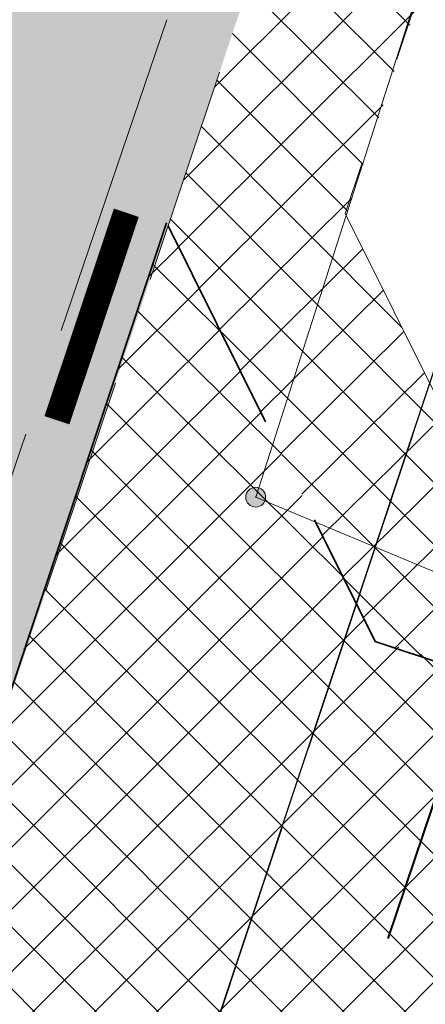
# Model space of a CAD drawing. Header units: metres. Extents: x 6599594 to 6600699, y 5687867 to 5691114.
# Tile 207 of 256: x 6599969.59 to 6599971.45, y 5688905.03 to 5688909.53. Entities that reach past the tile are written whole.
import ezdxf

# ---------------------------------------------------------------- set-up
doc = ezdxf.new("R2010")
doc.units = ezdxf.units.M
doc.header["$MEASUREMENT"] = 0
for name, pattern in [('1', [0]), ('3_EGBZ', [1.5, 1, -0.5]), ('BUG', [1.5, 1, -0.5]), ('GUK', [2, 1.5, -0.5]), ('GUZ', [1, 0.5, -0.5]), ('L_0_06', [2, 1.5, -0.5])]:
    doc.linetypes.add(name, pattern=pattern)
doc.layers.get('0').update_dxf_attribs({"color": 253, "linetype": 'CONTINUOUS', "lineweight": 13})
doc.layers.add('__gaPoziome', color=7, linetype='CONTINUOUS')
doc.layers.add('zzz.gaHSDomyslna', color=7, linetype='CONTINUOUS')
for name, color, linetype, lineweight in [('_kolor chodnik', 50, '1', 5), ('_kolor jezdnia', 4, '1', 0), ('_kolor pobocze', 211, '1', 5), ('_kolor zjazdy kostka', 7, '1', 5), ('_kolor zjazdy tłuczeń', 30, '1', 5), ('_kolor ścieżka @ 1', 10, '1', 0), ('_krawedz jezdni i pobocza', 7, 'BUG', 15), ('_kraweznik niski', 150, 'CONTINUOUS', 35), ('_obrzeze', 10, 'BUG', 35), ('_przepusty', 172, '3_EGBZ', 40), ('Dzialki', 130, '1', 30), ('Kontury', 252, 'GUK', 9), ('OT_Komunikacja', 7, 'CONTINUOUS', 0), ('pkt_sztuczny_i_naturalny', 7, 'CONTINUOUS', 5), ('Uzytki', 252, 'GUZ', 9)]:
    doc.layers.add(name, color=color, linetype=linetype, lineweight=lineweight)
pattern_1 = [(45, (0, 0), (-0.1414213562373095, 0.1414213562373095), []), (135, (0, 0), (-0.1414213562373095, -0.1414213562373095), [])]

# ---------------------------------------------------------------- blocks, each defined once
blk = doc.blocks.new('169')
at = {"linetype": 'Continuous', "lineweight": 13}
blk.add_hatch(color=0, dxfattribs=at).paths.add_polyline_path([(0, -0.090553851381, 1), (0, 0.090553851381, 1)])
at = {"color": 0, "linetype": 'Continuous', "lineweight": 13}
blk.add_circle((0, 0), 0.090553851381, dxfattribs=at)
blk = doc.blocks.new('*U1194')
at = {"layer": 'zzz.gaHSDomyslna', "color": 182, "const_width": 0.12}
blk.add_lwpolyline([(-51.42426801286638, -153.6214329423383), (-51.74170176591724, -154.5697133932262)], dxfattribs=at)

msp = doc.modelspace()

# ---------------------------------------------------------------- hatches: boundary and pattern name
at = {"layer": '_kolor chodnik'}
h = msp.add_hatch(dxfattribs=at)
h.set_pattern_fill('ANSI37', color=256, scale=1.6)
h.set_pattern_definition(pattern_1)
h.paths.add_polyline_path([(6599849.938171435, 5688542.085872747), (6599852.232147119, 5688548.938742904), (6599853.573135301, 5688548.489851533), (6599853.827082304, 5688549.248475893), (6599851.793849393, 5688549.929093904), (6599849.895278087, 5688548.982823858), (6599847.823506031, 5688542.793750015)])
edge = h.paths.add_edge_path()
edge.add_line((6600018.106075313, 5689087.454911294), (6600022.42781917, 5689091.229234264))
edge.add_line((6600022.42781917, 5689091.229234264), (6600020.233254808, 5689093.742094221))
edge.add_line((6600020.233254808, 5689093.742094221), (6600017.159471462, 5689091.057656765))
edge.add_arc((6600023.275194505, 5689085.385140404), 8.34143334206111, 137.1531558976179, 148.8016577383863)
edge.add_line((6600016.140105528, 5689089.706021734), (6600018.106075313, 5689087.454911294))
h.paths.add_polyline_path([(6600038.501784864, 5689187.59229436), (6600037.906968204, 5689187.700586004), (6600037.638296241, 5689186.224843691), (6600038.240083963, 5689186.115282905)])
h.paths.add_polyline_path([(6600069.098302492, 5689360.276020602), (6600068.321239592, 5689360.413462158), (6600068.064048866, 5689358.936495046), (6600068.836639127, 5689358.799546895)])
h.paths.add_polyline_path([(6600082.393785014, 5689362.950258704), (6600082.941124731, 5689366.103121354), (6600081.481377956, 5689366.361351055), (6600080.923159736, 5689363.210828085)])
h.paths.add_polyline_path([(6600074.022236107, 5689388.065861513), (6600072.983907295, 5689388.249860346), (6600072.723374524, 5689386.772538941), (6600073.760538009, 5689386.588865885)])
h.paths.add_polyline_path([(6600105.602402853, 5689486.45426531), (6600106.738797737, 5689489.760539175), (6600105.28818975, 5689490.281952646), (6600104.132785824, 5689486.965912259)])
h.paths.add_polyline_path([(6600132.519778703, 5689678.737346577), (6600131.636986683, 5689678.922259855), (6600131.330470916, 5689677.453953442), (6600132.212256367, 5689677.269208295)])
h.paths.add_polyline_path([(6600156.649397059, 5689798.7449027), (6600156.48800471, 5689797.95886096), (6600157.450195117, 5689797.757316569), (6600157.615023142, 5689798.542205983)])
h.paths.add_polyline_path([(6600189.055358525, 5689948.643107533), (6600187.902868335, 5689948.884512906), (6600187.600024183, 5689947.417400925), (6600188.748131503, 5689947.176379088)])
edge = h.paths.add_edge_path()
edge.add_line((6600204.459383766, 5690032.969035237), (6600204.153258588, 5690031.227801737))
edge.add_arc((6600202.328347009, 5690027.299936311), 4.331100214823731, 41.853001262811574, 65.08011546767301, ccw=False)
edge.add_arc((6600032.903931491, 5690051.979071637), 174.020003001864, 352.8070218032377, 353.495463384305)
edge.add_arc((6600202.372679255, 5690027.343587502), 5.999999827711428, 55.12102442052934, 69.64815978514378)
edge = h.paths.add_edge_path()
edge.add_line((6600205.046027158, 5690040.265402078), (6600204.972740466, 5690038.483452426))
edge.add_arc((6600203.986269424, 5690044.401803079), 5.999999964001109, 279.4630688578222, 294.9140560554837)
edge.add_line((6600206.513819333, 5690038.960158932), (6600206.607027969, 5690041.030672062))
edge.add_arc((6600203.986269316, 5690044.401803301), 4.270000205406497, 284.3702444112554, 307.86193139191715, ccw=False)
edge = h.paths.add_edge_path()
edge.add_arc((6600203.547470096, 5690044.558759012), 6.446878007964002, 324.43500910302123, 356.20133685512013, ccw=False)
edge.add_arc((6600203.986269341, 5690044.401803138), 6.000000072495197, 323.2169970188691, 357.4193489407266)
h.paths.add_polyline_path([(6600208.910055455, 5690121.713696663), (6600208.146285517, 5690121.748120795), (6600207.125602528, 5690121.794124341), (6600209.971605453, 5690121.665851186)])
edge = h.paths.add_edge_path()
edge.add_line((6600238.769818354, 5690481.648294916), (6600240.338176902, 5690490.87374652))
edge.add_line((6600240.338176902, 5690490.87374652), (6600241.251295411, 5690510.829461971))
edge.add_line((6600241.251295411, 5690510.829461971), (6600239.524022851, 5690510.928942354))
edge.add_line((6600239.524022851, 5690510.928942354), (6600238.633343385, 5690491.167757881))
edge.add_line((6600238.633343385, 5690491.167757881), (6600234.579716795, 5690467.661262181))
edge.add_line((6600234.579716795, 5690467.661262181), (6600234.449796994, 5690464.966873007))
edge.add_arc((6600242.443669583, 5690464.607462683), 8.001948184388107, 177.4256737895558, 268.2543056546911)
edge.add_line((6600242.199903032, 5690456.609228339), (6600242.216657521, 5690457.359274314))
edge.add_line((6600242.216657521, 5690457.359274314), (6600242.305257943, 5690458.836738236))
edge.add_arc((6600242.444504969, 5690464.607952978), 5.772894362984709, 177.0298084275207, 268.6178439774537, ccw=False)
edge.add_line((6600236.679365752, 5690464.907083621), (6600236.951876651, 5690470.95443634))
edge.add_line((6600236.951876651, 5690470.95443634), (6600238.15078669, 5690478.210832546))
edge.add_line((6600238.15078669, 5690478.210832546), (6600238.769818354, 5690481.648294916))
h.paths.add_polyline_path([(6600238.769818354, 5690481.648294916), (6600238.15078669, 5690478.210832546), (6600239.670056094, 5690477.930590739), (6600240.266710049, 5690481.376366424)])
edge = h.paths.add_edge_path()
edge.add_line((6600223.366500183, 5690460.339976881), (6600223.278629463, 5690457.997544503))
edge.add_arc((6600220.967166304, 5690465.656339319), 7.999999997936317, 286.7940807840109, 300.2738222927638)
edge.add_line((6600225.000231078, 5690458.747331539), (6600225.240084, 5690461.623695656))
edge.add_arc((6600221.105749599, 5690465.648640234), 5.76999998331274, 293.06724424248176, 315.7681070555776, ccw=False)
edge = h.paths.add_edge_path()
edge.add_arc((6600220.025145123, 5690444.676291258), 5.770000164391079, 37.996647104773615, 59.94382588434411, ccw=False)
edge.add_line((6600224.572175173, 5690448.22839199), (6600224.817793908, 5690451.081798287))
edge.add_arc((6600220.025145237, 5690444.676291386), 7.999999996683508, 53.19588653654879, 68.15166733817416)
edge.add_line((6600223.00235276, 5690452.101669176), (6600222.91504296, 5690449.670427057))
edge = h.paths.add_edge_path()
edge.add_arc((6600221.105749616, 5690465.648640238), 7.999999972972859, 328.0222308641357, 357.0132597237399)
edge.add_line((6600229.094882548, 5690465.23180147), (6600229.218816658, 5690467.593604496))
edge.add_line((6600229.218816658, 5690467.593604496), (6600228.218919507, 5690467.645774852))
edge.add_line((6600228.218919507, 5690467.645774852), (6600227.891778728, 5690461.411918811))
h.paths.add_polyline_path([(6600200.980142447, 5690012.236744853), (6600202.317278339, 5690011.956662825), (6600202.522293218, 5690012.935421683), (6600201.182321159, 5690013.216097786)])
h.paths.add_polyline_path([(6600196.457878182, 5689983.98337835), (6600195.202332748, 5689984.246370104), (6600194.899091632, 5689982.777335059), (6600196.150355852, 5689982.515240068)])
edge = h.paths.add_edge_path()
edge.add_line((6600112.305909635, 5689517.991018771), (6600112.691041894, 5689519.807934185))
edge.add_line((6600112.691041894, 5689519.807934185), (6600113.245521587, 5689522.423769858))
edge.add_line((6600113.245521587, 5689522.423769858), (6600111.553124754, 5689522.782507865))
edge.add_line((6600111.553124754, 5689522.782507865), (6600107.405864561, 5689503.21722655))
edge.add_line((6600107.405864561, 5689503.21722655), (6600099.494506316, 5689480.361667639))
edge.add_line((6600099.494506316, 5689480.361667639), (6600099.182814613, 5689478.891218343))
edge.add_arc((6600107.008997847, 5689477.232359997), 8.000059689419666, 168.0325629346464, 257.7529108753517)
edge.add_line((6600105.311960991, 5689469.414366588), (6600105.784990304, 5689471.593619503))
edge.add_arc((6600107.008927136, 5689477.232314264), 5.769999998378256, 168.0321375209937, 257.7533362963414, ccw=False)
edge.add_line((6600101.364343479, 5689478.42879883), (6600101.647245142, 5689479.76342708))
edge.add_line((6600101.647245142, 5689479.76342708), (6600104.132785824, 5689486.965912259))
edge.add_line((6600104.132785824, 5689486.965912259), (6600105.28818975, 5689490.281952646))
edge.add_line((6600105.28818975, 5689490.281952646), (6600108.240043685, 5689498.809726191))
edge.add_line((6600108.240043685, 5689498.809726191), (6600112.305909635, 5689517.991018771))
h.paths.add_polyline_path([(6600136.009573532, 5689645.499114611), (6600138.333647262, 5689645.012304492), (6600138.661671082, 5689646.578318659), (6600134.869459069, 5689647.372651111)])
at = {"layer": '_kolor jezdnia'}
h = msp.add_hatch(dxfattribs=at)
h.set_pattern_fill('ANSI37', color=4, scale=3.5)
h.set_pattern_definition([(45, (0, 0), (-0.3093592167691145, 0.3093592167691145), []), (135, (0, 0), (-0.3093592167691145, -0.3093592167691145), [])])
edge = h.paths.add_edge_path()
edge.add_line((6599833.066047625, 5688539.933393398), (6599850.649511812, 5688527.983462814))
edge.add_arc((6599857.337592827, 5688536.653968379), 10.95025544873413, 169.5012687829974, 232.3548431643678, ccw=False)
edge.add_arc((6599858.085851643, 5688536.618142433), 11.69295282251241, 162.2507788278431, 169.9967502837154, ccw=False)
edge.add_line((6599846.949484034, 5688540.182754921), (6599847.823506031, 5688542.793750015))
edge.add_line((6599847.823506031, 5688542.793750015), (6599849.895278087, 5688548.982823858))
edge.add_line((6599849.895278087, 5688548.982823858), (6599852.434748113, 5688556.56906746))
edge.add_line((6599852.434748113, 5688556.56906746), (6599928.48625871, 5688783.760284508))
edge.add_line((6599928.48625871, 5688783.760284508), (6599931.025728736, 5688791.34652811))
edge.add_line((6599931.025728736, 5688791.34652811), (6599996.657773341, 5688987.411326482))
edge.add_line((6599996.657773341, 5688987.411326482), (6599999.197243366, 5688994.997570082))
edge.add_line((6599999.197243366, 5688994.997570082), (6600021.930100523, 5689062.908193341))
edge.add_line((6600021.930100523, 5689062.908193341), (6600017.620224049, 5689067.371531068))
edge.add_line((6600017.620224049, 5689067.371531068), (6600016.714558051, 5689064.654078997))
edge.add_line((6600016.714558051, 5689064.654078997), (6600012.423620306, 5689051.835617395))
edge.add_line((6600012.423620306, 5689051.835617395), (6600009.884150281, 5689044.249373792))
edge.add_line((6600009.884150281, 5689044.249373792), (6599977.53516164, 5688947.612159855))
edge.add_line((6599977.53516164, 5688947.612159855), (6599974.995691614, 5688940.025916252))
edge.add_line((6599974.995691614, 5688940.025916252), (6599942.096912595, 5688841.746295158))
edge.add_line((6599942.096912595, 5688841.746295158), (6599939.557442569, 5688834.160051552))
edge.add_line((6599939.557442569, 5688834.160051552), (6599882.679288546, 5688664.246042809))
edge.add_line((6599882.679288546, 5688664.246042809), (6599880.139818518, 5688656.659799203))
edge.add_line((6599880.139818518, 5688656.659799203), (6599852.46454386, 5688573.984527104))
edge.add_line((6599852.46454386, 5688573.984527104), (6599842.470137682, 5688544.127903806))
edge.add_arc((6599835.706422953, 5688546.652910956), 7.219660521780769, 248.5480913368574, 339.52856074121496, ccw=False)
h.paths.add_polyline_path([(6600044.653202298, 5689172.271628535), (6600046.276244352, 5689181.431901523), (6600047.759199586, 5689189.801539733), (6600051.0603021, 5689208.432603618), (6600052.368792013, 5689215.817578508), (6600054.808584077, 5689229.587499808), (6600056.11707399, 5689236.972474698), (6600057.346666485, 5689243.912161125), (6600058.655146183, 5689251.297078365), (6600058.831439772, 5689252.292060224), (6600060.098987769, 5689259.445963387), (6600060.139929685, 5689259.677035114), (6600061.407468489, 5689266.830886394), (6600072.329030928, 5689328.470998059), (6600073.637511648, 5689335.855921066), (6600077.337304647, 5689356.73715072), (6600078.820259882, 5689365.106788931), (6600081.142794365, 5689378.214921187), (6600082.538516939, 5689386.092227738), (6600095.187867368, 5689457.483787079), (6600091.082877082, 5689465.8405575), (6600089.043088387, 5689454.328211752), (6600087.870641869, 5689447.711051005), (6600087.560133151, 5689445.958573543), (6600086.562151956, 5689440.326076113), (6600082.433200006, 5689417.022719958), (6600080.95024477, 5689408.65308175), (6600077.202698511, 5689387.502337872), (6600075.719743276, 5689379.132699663), (6600073.469199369, 5689366.430874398), (6600071.986244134, 5689358.061236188), (6600069.98686466, 5689346.776955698), (6600068.591142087, 5689338.899649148), (6600065.559290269, 5689321.78820693), (6600064.163567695, 5689313.910900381), (6600059.719426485, 5689288.828650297), (6600058.323703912, 5689280.951343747), (6600057.563846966, 5689276.662793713), (6600056.168124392, 5689268.785487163), (6600054.804920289, 5689261.091711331), (6600053.409197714, 5689253.21440478), (6600053.264817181, 5689252.399536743), (6600051.869094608, 5689244.522230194), (6600051.183555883, 5689240.653124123), (6600049.787833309, 5689232.775817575), (6600046.593849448, 5689214.749319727), (6600045.198126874, 5689206.872013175), (6600044.41754409, 5689202.466488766), (6600042.934588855, 5689194.096850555), (6600036.429952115, 5689157.38538759), (6600034.946996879, 5689149.01574938), (6600030.579776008, 5689124.367629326), (6600027.529365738, 5689107.151445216), (6600024.895072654, 5689094.014582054), (6600030.583685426, 5689094.264316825), (6600032.945013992, 5689106.191885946), (6600043.170247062, 5689163.901990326)])
edge = h.paths.add_edge_path()
edge.add_line((6600111.106812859, 5689535.144351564), (6600111.256844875, 5689535.85214863))
edge.add_line((6600111.256844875, 5689535.85214863), (6600112.915748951, 5689543.678261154))
edge.add_line((6600112.915748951, 5689543.678261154), (6600117.304772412, 5689564.384094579))
edge.add_line((6600117.304772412, 5689564.384094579), (6600119.067357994, 5689572.699339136))
edge.add_line((6600119.067357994, 5689572.699339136), (6600120.087667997, 5689577.512794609))
edge.add_line((6600120.087667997, 5689577.512794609), (6600121.642890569, 5689584.849775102))
edge.add_line((6600121.642890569, 5689584.849775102), (6600128.436769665, 5689616.900852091))
edge.add_line((6600128.436769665, 5689616.900852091), (6600129.991992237, 5689624.237832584))
edge.add_line((6600129.991992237, 5689624.237832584), (6600132.660554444, 5689636.827148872))
edge.add_line((6600132.660554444, 5689636.827148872), (6600133.208838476, 5689639.444704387))
edge.add_line((6600133.208838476, 5689639.444704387), (6600134.848957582, 5689647.274775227))
edge.add_line((6600134.848957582, 5689647.274775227), (6600138.97649476, 5689666.979995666))
edge.add_line((6600138.97649476, 5689666.979995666), (6600140.51410642, 5689674.320687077))
edge.add_line((6600140.51410642, 5689674.320687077), (6600145.209128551, 5689696.735129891))
edge.add_line((6600145.209128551, 5689696.735129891), (6600146.746740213, 5689704.075821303))
edge.add_line((6600146.746740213, 5689704.075821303), (6600151.462308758, 5689726.588354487))
edge.add_line((6600151.462308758, 5689726.588354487), (6600152.999920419, 5689733.929045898))
edge.add_line((6600152.999920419, 5689733.929045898), (6600155.244070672, 5689744.642813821))
edge.add_line((6600155.244070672, 5689744.642813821), (6600156.781682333, 5689751.983505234))
edge.add_line((6600156.781682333, 5689751.983505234), (6600161.635515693, 5689775.156126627))
edge.add_line((6600161.635515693, 5689775.156126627), (6600163.378142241, 5689783.475576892))
edge.add_line((6600163.378142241, 5689783.475576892), (6600163.850769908, 5689785.731942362))
edge.add_line((6600163.850769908, 5689785.731942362), (6600167.028500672, 5689800.902704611))
edge.add_line((6600167.028500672, 5689800.902704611), (6600179.49088801, 5689860.399222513))
edge.add_line((6600179.49088801, 5689860.399222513), (6600181.233514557, 5689868.718672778))
edge.add_line((6600181.233514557, 5689868.718672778), (6600181.84713393, 5689871.648144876))
edge.add_line((6600181.84713393, 5689871.648144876), (6600183.384745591, 5689878.988836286))
edge.add_line((6600183.384745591, 5689878.988836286), (6600184.935818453, 5689886.393792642))
edge.add_line((6600184.935818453, 5689886.393792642), (6600186.575937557, 5689894.223863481))
edge.add_line((6600186.575937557, 5689894.223863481), (6600194.05133812, 5689929.912074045))
edge.add_line((6600194.05133812, 5689929.912074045), (6600195.691457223, 5689937.742144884))
edge.add_line((6600195.691457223, 5689937.742144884), (6600202.915799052, 5689972.231779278))
edge.add_line((6600202.915799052, 5689972.231779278), (6600204.555918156, 5689980.061850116))
edge.add_line((6600204.555918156, 5689980.061850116), (6600206.062781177, 5689987.255744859))
edge.add_line((6600206.062781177, 5689987.255744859), (6600207.702900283, 5689995.085815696))
edge.add_line((6600207.702900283, 5689995.085815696), (6600210.232559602, 5690007.162628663))
edge.add_line((6600210.232559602, 5690007.162628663), (6600211.694938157, 5690014.144150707))
edge.add_arc((6600028.177652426, 5690052.584442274), 187.5000004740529, 348.1696294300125, 357.4195276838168)
edge.add_line((6600215.487522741, 5690044.142720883), (6600208.310270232, 5690026.480446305))
edge.add_arc((6600032.903933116, 5690051.97907145), 177.2500013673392, 348.1696294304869, 351.7289130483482, ccw=False)
edge.add_line((6600206.38894146, 5690015.640182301), (6600205.966941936, 5690013.625519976))
edge.add_line((6600205.966941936, 5690013.625519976), (6600204.326822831, 5690005.795449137))
edge.add_line((6600204.326822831, 5690005.795449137), (6600197.076961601, 5689971.183982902))
edge.add_line((6600197.076961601, 5689971.183982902), (6600195.334335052, 5689962.864532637))
edge.add_line((6600195.334335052, 5689962.864532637), (6600193.44722506, 5689953.855305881))
edge.add_line((6600193.44722506, 5689953.855305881), (6600191.909227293, 5689946.512771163))
edge.add_line((6600191.909227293, 5689946.512771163), (6600185.496844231, 5689915.899498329))
edge.add_line((6600185.496844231, 5689915.899498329), (6600183.856521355, 5689908.068454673))
edge.add_line((6600183.856521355, 5689908.068454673), (6600182.066605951, 5689899.523243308))
edge.add_line((6600182.066605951, 5689899.523243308), (6600180.32407057, 5689891.204228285))
edge.add_line((6600180.32407057, 5689891.204228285), (6600174.320344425, 5689862.541919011))
edge.add_line((6600174.320344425, 5689862.541919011), (6600172.577809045, 5689854.222903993))
edge.add_line((6600172.577809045, 5689854.222903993), (6600163.663810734, 5689811.666703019))
edge.add_line((6600163.663810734, 5689811.666703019), (6600162.023782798, 5689803.837067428))
edge.add_line((6600162.023782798, 5689803.837067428), (6600160.924220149, 5689798.587659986))
edge.add_line((6600160.924220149, 5689798.587659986), (6600159.279208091, 5689790.734229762))
edge.add_line((6600159.279208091, 5689790.734229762), (6600157.107250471, 5689780.365115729))
edge.add_line((6600157.107250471, 5689780.365115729), (6600155.462238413, 5689772.511685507))
edge.add_line((6600155.462238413, 5689772.511685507), (6600153.380318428, 5689762.572418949))
edge.add_line((6600153.380318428, 5689762.572418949), (6600151.735124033, 5689754.718118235))
edge.add_line((6600151.735124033, 5689754.718118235), (6600148.586504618, 5689739.686336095))
edge.add_line((6600148.586504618, 5689739.686336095), (6600146.885007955, 5689731.563243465))
edge.add_line((6600146.885007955, 5689731.563243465), (6600141.75088822, 5689707.052510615))
edge.add_line((6600141.75088822, 5689707.052510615), (6600140.110896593, 5689699.223048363))
edge.add_line((6600140.110896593, 5689699.223048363), (6600133.483561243, 5689667.583574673))
edge.add_line((6600133.483561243, 5689667.583574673), (6600131.860394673, 5689659.834436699))
edge.add_line((6600131.860394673, 5689659.834436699), (6600131.740984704, 5689659.26436315))
edge.add_line((6600131.740984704, 5689659.26436315), (6600130.117814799, 5689651.515209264))
edge.add_line((6600130.117814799, 5689651.515209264), (6600127.27873359, 5689637.961189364))
edge.add_line((6600127.27873359, 5689637.961189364), (6600126.924568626, 5689636.290366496))
edge.add_line((6600126.924568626, 5689636.290366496), (6600125.166244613, 5689627.995226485))
edge.add_line((6600125.166244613, 5689627.995226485), (6600118.009503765, 5689594.232298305))
edge.add_line((6600118.009503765, 5689594.232298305), (6600116.25117975, 5689585.937158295))
edge.add_line((6600116.25117975, 5689585.937158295), (6600113.665314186, 5689573.737975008))
edge.add_line((6600113.665314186, 5689573.737975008), (6600111.898534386, 5689565.402943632))
edge.add_line((6600111.898534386, 5689565.402943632), (6600104.889982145, 5689532.339115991))
edge.add_line((6600104.889982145, 5689532.339115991), (6600103.22663594, 5689524.492047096))
edge.add_line((6600103.22663594, 5689524.492047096), (6600096.623876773, 5689493.342605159))
edge.add_line((6600096.623876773, 5689493.342605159), (6600094.968986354, 5689485.535427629))
edge.add_line((6600094.968986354, 5689485.535427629), (6600094.300101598, 5689482.379870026))
edge.add_line((6600094.300101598, 5689482.379870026), (6600099.182814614, 5689478.891218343))
edge.add_line((6600099.182814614, 5689478.891218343), (6600099.494506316, 5689480.361667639))
edge.add_line((6600099.494506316, 5689480.361667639), (6600111.106812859, 5689535.144351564))
edge = h.paths.add_edge_path()
edge.add_arc((6600239.213891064, 5690851.400367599), 10.00000000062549, -2.8342403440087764, 76.13703556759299, ccw=False)
edge.add_line((6600249.201658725, 5690850.905901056), (6600249.082723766, 5690848.503524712))
edge.add_line((6600249.082723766, 5690848.503524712), (6600247.016487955, 5690806.767468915))
edge.add_line((6600247.016487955, 5690806.767468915), (6600246.092398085, 5690789.152178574))
edge.add_line((6600246.092398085, 5690789.152178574), (6600233.768116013, 5690572.015170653))
edge.add_line((6600233.768116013, 5690572.015170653), (6600228.959056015, 5690465.296202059))
edge.add_line((6600228.959056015, 5690465.296202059), (6600234.588724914, 5690465.017134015))
edge.add_line((6600234.588724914, 5690465.017134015), (6600239.262540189, 5690571.767576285))
edge.add_line((6600239.262540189, 5690571.767576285), (6600252.50503885, 5690806.400146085))
edge.add_line((6600252.50503885, 5690806.400146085), (6600254.569211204, 5690848.094521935))
edge.add_arc((6600262.559425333, 5690847.6989487), 7.999999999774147, 76.13703557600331, 177.1657596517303, ccw=False)
edge.add_line((6600264.476229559, 5690855.465921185), (6600241.609896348, 5690861.109083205))
edge = h.paths.add_edge_path()
edge.add_line((6600250.031475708, 5690451.625307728), (6600250.231741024, 5690455.772579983))
edge.add_line((6600250.231741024, 5690455.772579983), (6600246.257763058, 5690456.417303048))
edge.add_line((6600246.257763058, 5690456.417303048), (6600242.171761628, 5690456.61060902))
edge.add_arc((6600242.563100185, 5690464.586983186), 7.985968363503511, 176.9123644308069, 267.1911945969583, ccw=False)
edge.add_line((6600234.588724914, 5690465.017134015), (6600228.959056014, 5690465.296202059))
edge.add_arc((6600220.965133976, 5690465.657286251), 8.002072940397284, 267.8289300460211, 357.413716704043, ccw=False)
edge.add_line((6600220.661989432, 5690457.660957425), (6600212.406915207, 5690458.119572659))
edge.add_line((6600212.406915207, 5690458.119572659), (6600208.431872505, 5690457.817501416))
edge.add_line((6600208.431872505, 5690457.817501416), (6600208.233912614, 5690454.548331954))
edge.add_line((6600208.233912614, 5690454.548331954), (6600212.129565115, 5690453.127270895))
edge.add_line((6600212.129565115, 5690453.127270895), (6600218.640548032, 5690452.76554962))
edge.add_line((6600218.640548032, 5690452.76554962), (6600216.486747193, 5690452.885205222))
edge.add_line((6600216.486747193, 5690452.885205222), (6600220.468905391, 5690452.663974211))
edge.add_arc((6600220.025145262, 5690444.676291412), 7.99999997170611, -0.3386579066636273, 86.8201700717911, ccw=False)
edge.add_line((6600228.025005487, 5690444.629006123), (6600227.803602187, 5690439.649256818))
edge.add_line((6600227.803602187, 5690439.649256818), (6600226.885525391, 5690435.936828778))
edge.add_line((6600226.885525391, 5690435.936828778), (6600225.534849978, 5690405.967249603))
edge.add_line((6600225.534849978, 5690405.967249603), (6600226.115199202, 5690402.187514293))
edge.add_line((6600226.115199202, 5690402.187514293), (6600213.445139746, 5690121.008786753))
edge.add_line((6600213.445139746, 5690121.008786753), (6600213.352800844, 5690118.960058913))
edge.add_line((6600213.352800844, 5690118.960058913), (6600209.980184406, 5690044.131649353))
edge.add_arc((6600203.98626942, 5690044.401803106), 5.999999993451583, 257.4162346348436, 357.41934921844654, ccw=False)
edge.add_line((6600202.679069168, 5690038.545931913), (6600201.589735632, 5690033.666039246))
edge.add_line((6600201.589735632, 5690033.666039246), (6600203.67987942, 5690033.199458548))
edge.add_arc((6600202.372679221, 5690027.343587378), 5.999999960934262, -8.27108729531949, 77.41623506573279, ccw=False)
edge.add_line((6600208.310270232, 5690026.480446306), (6600215.487522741, 5690044.142720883))
edge.add_line((6600215.487522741, 5690044.142720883), (6600216.199687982, 5690059.9446614))
edge.add_line((6600216.199687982, 5690059.9446614), (6600216.537356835, 5690067.437056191))
edge.add_line((6600216.537356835, 5690067.437056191), (6600223.893528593, 5690230.66011469))
edge.add_line((6600223.893528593, 5690230.66011469), (6600224.231197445, 5690238.152509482))
edge.add_line((6600224.231197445, 5690238.152509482), (6600233.507835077, 5690443.987992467))
edge.add_arc((6600241.499722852, 5690443.627812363), 7.999999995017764, 87.29208981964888, 177.4195277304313, ccw=False)
edge.add_line((6600241.877677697, 5690451.618879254), (6600246.021541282, 5690451.422886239))
edge.add_line((6600246.021541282, 5690451.422886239), (6600246.427694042, 5690451.44338883))
edge.add_line((6600246.427694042, 5690451.44338883), (6600246.79397003, 5690451.461878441))
edge.add_line((6600246.79397003, 5690451.461878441), (6600250.031475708, 5690451.625307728))
edge = h.paths.add_edge_path()
edge.add_line((6600007.33756506, 5689086.20374581), (6600006.980466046, 5689080.740822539))
edge.add_line((6600006.980466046, 5689080.740822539), (6600007.229745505, 5689080.720859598))
edge.add_line((6600007.229745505, 5689080.720859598), (6600008.093335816, 5689080.601653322))
edge.add_line((6600008.093335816, 5689080.601653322), (6600008.702681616, 5689080.53831051))
edge.add_arc((6600008.140193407, 5689070.554142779), 9.999999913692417, -18.557800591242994, 86.77547804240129, ccw=False)
edge.add_line((6600017.620224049, 5689067.371531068), (6600021.930100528, 5689062.908193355))
edge.add_arc((6599734.83819726, 5689159.011261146), 302.7499967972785, 341.4922000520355, 343.8640860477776)
edge.add_arc((6600034.895369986, 5689072.315877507), 9.581213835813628, 98.63328270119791, 164.5273290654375, ccw=False)
edge.add_line((6600033.457137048, 5689081.788529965), (6600033.832640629, 5689081.798737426))
edge.add_line((6600033.832640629, 5689081.798737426), (6600034.422462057, 5689082.05700874))
edge.add_line((6600034.422462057, 5689082.05700874), (6600036.833623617, 5689082.139040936))
edge.add_line((6600036.833623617, 5689082.139040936), (6600036.730225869, 5689087.148851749))
edge.add_line((6600036.730225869, 5689087.148851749), (6600036.579860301, 5689087.134303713))
edge.add_arc((6600036.479565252, 5689093.136286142), 6.002820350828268, 169.1687651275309, 270.9573417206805, ccw=False)
edge.add_line((6600030.583685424, 5689094.264316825), (6600024.895072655, 5689094.014582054))
edge.add_arc((6600015.200558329, 5689096.162123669), 9.929528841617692, 271.0943432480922, 347.5094668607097, ccw=False)
edge.add_arc((6600014.909438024, 5689089.646776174), 3.446070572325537, 264.4236009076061, 278.0194998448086, ccw=False)
edge.add_line((6600014.574573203, 5689086.217014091), (6600014.299554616, 5689086.232508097))
edge.add_line((6600014.299554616, 5689086.232508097), (6600010.474232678, 5689086.448019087))
edge.add_line((6600010.474232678, 5689086.448019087), (6600007.33756506, 5689086.20374581))
edge = h.paths.add_edge_path()
edge.add_line((6600105.490725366, 5689463.953528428), (6600106.927559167, 5689464.047234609))
edge.add_line((6600106.927559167, 5689464.047234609), (6600107.835, 5689468.66))
edge.add_line((6600107.835, 5689468.66), (6600105.311960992, 5689469.414366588))
edge.add_arc((6600107.008997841, 5689477.232359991), 8.000059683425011, 168.0325628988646, 257.75291091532, ccw=False)
edge.add_line((6600099.182814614, 5689478.891218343), (6600094.300101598, 5689482.379870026))
edge.add_arc((6600586.245114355, 5689378.104238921), 502.8750369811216, 168.032376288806, 169.9522165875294)
edge.add_line((6600091.082877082, 5689465.8405575), (6600095.187867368, 5689457.483787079))
edge.add_arc((6600103.065173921, 5689456.088064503), 8.000000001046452, 77.7533362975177, 169.9524553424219, ccw=False)
edge.add_line((6600104.762140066, 5689463.906012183), (6600105.490725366, 5689463.953528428))
at = {"layer": '_kolor pobocze'}
h = msp.add_hatch(dxfattribs=at)
h.set_pattern_fill('ANSI37', color=256, scale=1.6)
h.set_pattern_definition(pattern_1)
edge = h.paths.add_edge_path()
edge.add_line((6600035.926965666, 5689101.569442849), (6600036.046865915, 5689102.311543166))
edge.add_arc((6600058.171848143, 5689233.778275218), 133.3154772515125, 259.4578941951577, 260.4470163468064, ccw=False)
edge.add_line((6600033.780707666, 5689102.713067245), (6600032.142559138, 5689101.847662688))
edge.add_arc((6599734.838175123, 5689159.011266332), 302.7500195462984, 347.6801154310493, 349.11639019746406, ccw=False)
edge.add_arc((6600036.478170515, 5689093.133441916), 6.000000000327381, 167.68011541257, 271.5571101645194)
edge.add_line((6600036.64121064, 5689087.1356575), (6600036.730491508, 5689087.137804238))
edge.add_line((6600036.730491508, 5689087.137804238), (6600036.712463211, 5689087.887583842))
edge.add_line((6600036.712463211, 5689087.887583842), (6600036.559840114, 5689087.884077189))
edge.add_arc((6600036.482532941, 5689093.14290691), 5.259397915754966, 170.6455005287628, 270.8422131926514, ccw=False)
edge.add_arc((6600545.796425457, 5688991.216220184), 524.6691769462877, 167.9170060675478, 168.7028219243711, ccw=False)
edge.add_line((6600032.751078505, 5689101.044345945), (6600034.011432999, 5689101.917298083))
edge.add_line((6600034.011432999, 5689101.917298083), (6600035.926965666, 5689101.569442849))
edge = h.paths.add_edge_path()
edge.add_line((6600002.828843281, 5688994.032881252), (6600003.066918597, 5688994.74409159))
edge.add_line((6600003.066918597, 5688994.74409159), (6600001.227880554, 5688995.359703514))
edge.add_line((6600001.227880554, 5688995.359703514), (6600000.55876659, 5688996.702196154))
edge.add_line((6600000.55876659, 5688996.702196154), (6600022.641310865, 5689062.67011804))
edge.add_arc((6599734.838193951, 5689159.011262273), 303.5000002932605, 341.4922000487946, 343.8640860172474)
edge.add_arc((6600035.267451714, 5689072.092773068), 9.250000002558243, 91.55711016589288, 163.8640860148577, ccw=False)
edge.add_line((6600035.016098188, 5689081.339357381), (6600036.868703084, 5689081.389717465))
edge.add_line((6600036.868703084, 5689081.389717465), (6600036.850674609, 5689082.139504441))
edge.add_line((6600036.850674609, 5689082.139504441), (6600034.99571817, 5689082.089080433))
edge.add_arc((6600035.267451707, 5689072.092773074), 9.999999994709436, 91.55711014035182, 163.8640860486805)
edge.add_arc((6599734.838192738, 5689159.011262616), 302.7500015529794, 341.4922000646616, 343.8640860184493, ccw=False)
edge.add_line((6600021.930100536, 5689062.908193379), (6599999.748942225, 5688996.645678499))
edge.add_line((6599999.748942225, 5688996.645678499), (6600000.695212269, 5688994.747107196))
edge.add_line((6600000.695212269, 5688994.747107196), (6600002.828843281, 5688994.032881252))
h.paths.add_polyline_path([(6599971.7492186, 5688907.297112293), (6599971.084233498, 5688908.631320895), (6599997.822068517, 5688988.526766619), (6599999.164561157, 5688989.195880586), (6600001.003599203, 5688988.580268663), (6600001.241674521, 5688989.291479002), (6599999.108043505, 5688990.005704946), (6599997.209472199, 5688989.059434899), (6599970.270280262, 5688908.583087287), (6599971.216550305, 5688906.684515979), (6599973.350181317, 5688905.970290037), (6599973.588256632, 5688906.681500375)])
h.paths.add_polyline_path([(6599932.504667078, 5688790.060553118), (6599931.835553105, 5688791.403045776), (6599968.343406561, 5688900.4641754), (6599969.685899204, 5688901.133289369), (6599971.524937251, 5688900.517677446), (6599971.763012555, 5688901.228887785), (6599969.629381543, 5688901.94311373), (6599967.730810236, 5688900.996843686), (6599931.025728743, 5688791.34652811), (6599931.971998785, 5688789.447956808), (6599934.105629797, 5688788.73373086), (6599934.343705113, 5688789.4449412)])
at = {"layer": '_kolor zjazdy kostka'}
h = msp.add_hatch(dxfattribs=at)
h.set_pattern_fill('ANSI37', color=256, scale=1.6)
h.set_pattern_definition(pattern_1)
h.paths.add_polyline_path([(6600244.137440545, 5690813.934732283), (6600242.369522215, 5690814.022127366), (6600242.097568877, 5690808.528921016), (6600243.865482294, 5690808.441426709)])
h.paths.add_polyline_path([(6600247.012128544, 5690806.679412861), (6600247.442736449, 5690815.377295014), (6600247.393289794, 5690814.378518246), (6600247.113277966, 5690808.722537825)])
h.paths.add_polyline_path([(6600242.297085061, 5690788.088808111), (6600240.958726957, 5690788.155683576), (6600240.648818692, 5690782.664569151), (6600241.987258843, 5690782.599147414)])
h.paths.add_polyline_path([(6600245.558275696, 5690780.919298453), (6600246.037231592, 5690789.405686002), (6600244.985820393, 5690788.453468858), (6600244.612601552, 5690781.981345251)])
h.paths.add_polyline_path([(6600241.348405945, 5690723.711515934), (6600242.272017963, 5690722.691689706), (6600242.749709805, 5690731.155680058), (6600241.698138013, 5690730.203317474), (6600241.472690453, 5690726.27550499)])
h.paths.add_polyline_path([(6600225.772794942, 5690394.589141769), (6600224.731429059, 5690393.637598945), (6600224.461246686, 5690387.644646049), (6600225.412923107, 5690386.603142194)])
h.paths.add_polyline_path([(6600223.012390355, 5690333.280720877), (6600223.372595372, 5690341.272607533), (6600222.32835346, 5690340.318436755), (6600222.058239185, 5690334.324941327)])
h.paths.add_polyline_path([(6600215.496388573, 5690166.390602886), (6600215.856593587, 5690174.382489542), (6600214.812834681, 5690173.428760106), (6600214.542018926, 5690167.435062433)])
h.paths.add_polyline_path([(6600212.446537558, 5690121.053392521), (6600213.399499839, 5690120.010473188), (6600213.788744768, 5690128.503024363), (6600212.745135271, 5690127.54943145)])
h.paths.add_polyline_path([(6600209.977420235, 5690121.665589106), (6600210.225142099, 5690127.162117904), (6600207.346107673, 5690127.291879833), (6600207.119593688, 5690121.794395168)])
h.paths.add_polyline_path([(6600207.950178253, 5690070.725854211), (6600204.880846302, 5690070.828947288), (6600204.643784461, 5690065.333808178), (6600207.702521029, 5690065.204598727)])
h.paths.add_polyline_path([(6600200.981479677, 5690012.236464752), (6600199.969248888, 5690007.339980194), (6600201.282587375, 5690007.064882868), (6600202.31726072, 5690011.956666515)])
h.paths.add_polyline_path([(6600193.613960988, 5689970.406358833), (6600192.398010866, 5689970.660657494), (6600191.286205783, 5689965.274578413), (6600192.486379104, 5689965.023185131)])
h.paths.add_polyline_path([(6600189.061271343, 5689948.671423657), (6600189.98413328, 5689953.050774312), (6600188.818902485, 5689953.32186217), (6600187.908781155, 5689948.91282903)])
h.paths.add_polyline_path([(6600180.976201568, 5689915.317449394), (6600179.952861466, 5689910.421322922), (6600181.008474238, 5689910.200199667), (6600182.033843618, 5689915.09540201)])
h.paths.add_polyline_path([(6600176.508279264, 5689893.538690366), (6600177.476023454, 5689893.335973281), (6600178.603605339, 5689898.719146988), (6600177.636002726, 5689898.922290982)])
h.paths.add_polyline_path([(6600179.28182965, 5689859.401159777), (6600180.522246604, 5689860.211927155), (6600181.057490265, 5689860.561775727), (6600183.598022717, 5689860.029600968), (6600184.726606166, 5689865.412570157), (6600182.186324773, 5689865.943033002), (6600181.604764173, 5689866.832779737), (6600181.024456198, 5689867.720610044)])
h.paths.add_polyline_path([(6600160.200810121, 5689810.862606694), (6600159.232772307, 5689811.065842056), (6600158.207991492, 5689806.171529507), (6600159.175735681, 5689805.968812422)])
h.paths.add_polyline_path([(6600156.49391753, 5689797.987177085), (6600155.463416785, 5689793.068691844), (6600156.431160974, 5689792.865974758), (6600157.461419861, 5689797.784520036)])
edge = h.paths.add_edge_path()
edge.add_arc((6600173.111981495, 5689800.679690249), 5.999999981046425, 204.673115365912, 239.5411154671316, ccw=False)
edge.add_arc((6600173.162096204, 5689800.685330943), 6.047914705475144, 168.3203586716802, 204.5234866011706, ccw=False)
edge.add_line((6600167.239404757, 5689801.9096668), (6600163.651667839, 5689784.781499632))
edge.add_arc((6600169.524220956, 5689783.551410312), 5.999999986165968, 139.2146049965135, 168.1696294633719, ccw=False)
edge.add_arc((6600169.524220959, 5689783.551410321), 5.999999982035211, 96.80962310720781, 139.2146050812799, ccw=False)
edge.add_line((6600168.812796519, 5689789.509083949), (6600170.070461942, 5689795.507731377))
h.paths.add_polyline_path([(6600163.526364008, 5689776.866746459), (6600166.051243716, 5689776.337874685), (6600167.179826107, 5689781.720838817), (6600164.653945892, 5689782.249920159), (6600163.941148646, 5689783.340449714), (6600163.493329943, 5689784.025580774), (6600161.750703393, 5689775.706130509), (6600162.438017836, 5689776.155376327)])
h.paths.add_polyline_path([(6600152.614191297, 5689774.643430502), (6600153.639138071, 5689779.536616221), (6600152.646757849, 5689779.744928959), (6600151.646447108, 5689774.846147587)])
h.paths.add_polyline_path([(6600150.121074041, 5689767.466820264), (6600148.177624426, 5689758.16795459), (6600149.115997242, 5689757.971390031), (6600151.066362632, 5689767.268392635)])
h.paths.add_polyline_path([(6600142.970741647, 5689739.332500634), (6600141.888449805, 5689734.142420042), (6600144.036614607, 5689733.695518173), (6600145.123068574, 5689738.882330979)])
h.paths.add_polyline_path([(6600136.256357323, 5689701.052153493), (6600137.154085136, 5689700.864096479), (6600138.287960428, 5689706.274871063), (6600137.386492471, 5689706.464182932)])
h.paths.add_polyline_path([(6600130.081494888, 5689667.099389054), (6600129.212847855, 5689667.281639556), (6600128.083282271, 5689661.898895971), (6600128.953953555, 5689661.716447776)])
h.paths.add_polyline_path([(6600128.397394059, 5689659.030340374), (6600127.554144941, 5689659.207226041), (6600126.49340855, 5689653.810049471), (6600127.269860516, 5689653.647397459)])
h.paths.add_polyline_path([(6600134.990411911, 5689640.633636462), (6600137.30714639, 5689640.148363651), (6600138.339560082, 5689645.040620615), (6600136.015486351, 5689645.500958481), (6600135.435178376, 5689646.388788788), (6600134.8548704, 5689647.276619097), (6600133.214751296, 5689639.446548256), (6600134.102581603, 5689640.026856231)])
h.paths.add_polyline_path([(6600122.164164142, 5689634.294831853), (6600121.024067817, 5689628.914244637), (6600122.015114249, 5689628.705875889), (6600123.155614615, 5689634.086346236)])
h.paths.add_polyline_path([(6600114.54207576, 5689593.450769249), (6600113.493359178, 5689593.398339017), (6600112.364315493, 5689588.045694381), (6600113.29076438, 5689587.54753241)])
h.paths.add_polyline_path([(6600110.194543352, 5689572.941097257), (6600109.20781945, 5689573.148880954), (6600108.067717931, 5689567.768269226), (6600109.05014319, 5689567.535215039)])
h.paths.add_polyline_path([(6600119.083213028, 5689565.540446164), (6600119.089125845, 5689565.542290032), (6600121.462438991, 5689565.065690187), (6600122.598093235, 5689570.447168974), (6600120.229622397, 5689570.949214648), (6600119.651446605, 5689571.8119627), (6600119.073270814, 5689572.727655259), (6600117.310757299, 5689564.412754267)])
h.paths.add_polyline_path([(6600101.698666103, 5689532.937884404), (6600100.730666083, 5689533.141679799), (6600099.694214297, 5689528.250234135), (6600100.669121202, 5689528.045267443)])
h.paths.add_polyline_path([(6600094.064021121, 5689496.827028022), (6600093.080194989, 5689497.033910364), (6600092.036590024, 5689492.143967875), (6600093.038865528, 5689491.933250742)])
h.paths.add_polyline_path([(6600083.709836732, 5689453.74980843), (6600082.738586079, 5689448.336231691), (6600084.647281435, 5689448.027407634), (6600085.606840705, 5689453.416583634)])
h.paths.add_polyline_path([(6600084.434394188, 5689446.82589514), (6600083.348896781, 5689447.018140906), (6600082.567374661, 5689442.58660872), (6600083.649300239, 5689442.394910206)])
h.paths.add_polyline_path([(6600078.04194071, 5689410.721110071), (6600078.996952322, 5689416.137564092), (6600078.054833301, 5689416.304853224), (6600077.111232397, 5689410.886043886)])
h.paths.add_polyline_path([(6600072.911565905, 5689386.768652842), (6600071.960466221, 5689381.312635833), (6600072.800073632, 5689381.16322159), (6600073.766450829, 5689386.590709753)])
h.paths.add_polyline_path([(6600082.887400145, 5689379.432062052), (6600085.278102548, 5689379.03494316), (6600086.160383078, 5689383.956496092), (6600083.759726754, 5689384.355378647), (6600083.152078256, 5689385.224725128), (6600082.544429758, 5689386.094071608), (6600081.148707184, 5689378.216765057), (6600082.018053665, 5689378.824413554)])
h.paths.add_polyline_path([(6600080.731401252, 5689363.247695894), (6600080.041469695, 5689363.369939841), (6600079.433821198, 5689364.239286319), (6600078.8261727, 5689365.1086328), (6600077.343217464, 5689356.73899459), (6600078.212563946, 5689357.346643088), (6600079.081910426, 5689357.954291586), (6600081.429189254, 5689357.564866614), (6600082.388748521, 5689362.980514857)])
h.paths.add_polyline_path([(6600069.104215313, 5689360.304336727), (6600070.063917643, 5689365.720487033), (6600069.2708267, 5689365.861009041), (6600068.327152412, 5689360.441778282)])
h.paths.add_polyline_path([(6600066.550616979, 5689345.891799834), (6600065.546169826, 5689346.069805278), (6600064.677796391, 5689341.145792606), (6600065.678290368, 5689340.968483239)])
h.paths.add_polyline_path([(6600061.138656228, 5689321.077501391), (6600060.270282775, 5689316.15348863), (6600061.250715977, 5689315.979734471), (6600062.127590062, 5689320.902245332)])
h.paths.add_polyline_path([(6600055.325252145, 5689288.11325564), (6600054.456878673, 5689283.189242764), (6600055.410852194, 5689283.020177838), (6600056.283178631, 5689287.917022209)])
h.paths.add_polyline_path([(6600048.045675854, 5689182.819289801), (6600050.371939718, 5689182.407116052), (6600051.31444535, 5689187.67761207), (6600048.980409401, 5689188.064690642), (6600048.372760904, 5689188.934037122), (6600047.765112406, 5689189.803383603), (6600046.306982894, 5689181.603992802), (6600046.972918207, 5689182.069462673)])
h.paths.add_polyline_path([(6600040.943690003, 5689201.374141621), (6600039.339175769, 5689201.66987967), (6600038.429882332, 5689196.244216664), (6600039.984130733, 5689195.958493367)])
h.paths.add_polyline_path([(6600032.993704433, 5689156.473759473), (6600032.278185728, 5689156.600537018), (6600031.299242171, 5689151.188930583), (6600032.034145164, 5689151.058111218)])
h.paths.add_polyline_path([(6600026.309179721, 5689123.603833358), (6600025.417362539, 5689118.683970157), (6600026.271201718, 5689118.532684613), (6600027.143528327, 5689123.456001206)])
h.paths.add_polyline_path([(6600013.302986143, 5689054.462576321), (6600015.842456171, 5689062.048819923), (6600014.576741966, 5689061.417973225), (6600012.672139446, 5689055.728290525)])
h.paths.add_polyline_path([(6599974.547216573, 5688938.686171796), (6599977.086686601, 5688946.272415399), (6599975.820972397, 5688945.641568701), (6599973.916369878, 5688939.951886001)])
h.paths.add_polyline_path([(6599942.102825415, 5688841.748139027), (6599940.837111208, 5688841.117292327), (6599938.932508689, 5688835.427609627), (6599939.563355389, 5688834.161895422)])
h.paths.add_polyline_path([(6599882.685201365, 5688664.247886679), (6599881.419487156, 5688663.617039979), (6599879.514884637, 5688657.927357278), (6599880.145731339, 5688656.661643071)])
h.paths.add_polyline_path([(6599851.799762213, 5688549.930937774), (6599853.832995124, 5688549.250319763), (6599855.42016389, 5688553.991722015), (6599853.386930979, 5688554.672340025), (6599852.913795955, 5688555.621625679), (6599852.440660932, 5688556.570911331), (6599849.901190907, 5688548.984667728)])
h.paths.add_polyline_path([(6600233.581687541, 5690586.458647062), (6600234.520016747, 5690585.337735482), (6600234.976631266, 5690593.428266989), (6600233.922640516, 5690592.499827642)])
h.paths.add_polyline_path([(6600231.72837122, 5690526.750719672), (6600230.676277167, 5690525.793817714), (6600230.420013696, 5690519.782861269), (6600231.363586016, 5690518.655686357)])
h.paths.add_polyline_path([(6600237.577122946, 5690639.505119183), (6600236.516490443, 5690638.540451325), (6600236.176926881, 5690632.541599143), (6600237.1204992, 5690631.41442423)])
h.paths.add_polyline_path([(6600238.927801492, 5690681.139540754), (6600239.8637879, 5690680.021427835), (6600240.320411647, 5690688.112122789), (6600239.268317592, 5690687.155220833)])
h.paths.add_polyline_path([(6600218.12228406, 5690224.814875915), (6600217.079933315, 5690223.86243318), (6600216.809648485, 5690217.865326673), (6600217.762143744, 5690216.822918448)])
h.paths.add_polyline_path([(6600219.363739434, 5690274.535639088), (6600220.31588625, 5690273.493612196), (6600220.675810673, 5690281.480778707), (6600219.633750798, 5690280.528598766)])
h.paths.add_polyline_path([(6600168.759867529, 5689856.554734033), (6600169.729143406, 5689856.3516961), (6600170.857343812, 5689861.737822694), (6600169.889741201, 5689861.940966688)])
h.paths.add_polyline_path([(6600168.841833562, 5689852.115601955), (6600167.871405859, 5689852.319339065), (6600166.844894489, 5689847.425845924), (6600167.816759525, 5689847.221809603)])
at = {"layer": '_kolor zjazdy tłuczeń'}
h = msp.add_hatch(dxfattribs=at)
h.set_pattern_fill('ANSI37', color=256, scale=1.6)
h.set_pattern_definition(pattern_1)
h.paths.add_polyline_path([(6599973.342930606, 5688905.984837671), (6599971.209299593, 5688906.699063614), (6599970.263029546, 5688908.597634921), (6599967.723559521, 5688901.011391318), (6599969.622130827, 5688901.957661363), (6599971.75576184, 5688901.243435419)])
at = {"layer": '_kolor ścieżka @ 1'}
h = msp.add_hatch(dxfattribs=at)
h.set_pattern_fill('ANSI37', color=10, scale=1.8)
h.set_pattern_definition([(45, (0, 0), (-0.1590990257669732, 0.1590990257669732), []), (135, (0, 0), (-0.1590990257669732, -0.1590990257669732), [])])
edge = h.paths.add_edge_path()
edge.add_line((6599877.145262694, 5688659.244027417), (6599854.614951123, 5688591.938475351))
edge.add_line((6599854.614951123, 5688591.938475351), (6599854.214414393, 5688589.387325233))
edge.add_line((6599854.214414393, 5688589.387325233), (6599839.435327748, 5688545.233719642))
edge.add_arc((6599834.523035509, 5688547.748213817), 5.518450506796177, 246.51508714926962, 332.8930934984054, ccw=False)
edge.add_line((6599832.323891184, 5688542.686883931), (6599836.925902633, 5688539.594394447))
edge.add_arc((6599835.881373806, 5688546.52869976), 7.012533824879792, 278.5661808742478, 339.9794081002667)
edge.add_line((6599842.470137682, 5688544.127903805), (6599857.359687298, 5688588.607952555))
edge.add_line((6599857.359687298, 5688588.607952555), (6599857.303782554, 5688591.591210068))
edge.add_line((6599857.303782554, 5688591.591210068), (6599879.508971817, 5688657.925513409))
edge.add_line((6599879.508971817, 5688657.925513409), (6599879.193548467, 5688658.558370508))
edge.add_line((6599879.193548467, 5688658.558370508), (6599877.145262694, 5688659.244027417))
h.paths.add_polyline_path([(6599879.193548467, 5688658.558370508), (6599879.508971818, 5688657.925513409), (6599881.413574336, 5688663.615196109), (6599880.780717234, 5688663.299772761), (6599878.732431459, 5688663.985429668), (6599877.145262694, 5688659.244027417)])
h.paths.add_polyline_path([(6599938.92659587, 5688835.425765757), (6599938.611172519, 5688836.058622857), (6599936.562886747, 5688836.744279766), (6599878.732431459, 5688663.985429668), (6599880.780717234, 5688663.299772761), (6599881.413574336, 5688663.615196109)])
h.paths.add_polyline_path([(6599974.364844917, 5688941.291630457), (6599974.049421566, 5688941.924487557), (6599972.001135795, 5688942.610144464), (6599936.562886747, 5688836.744279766), (6599938.611172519, 5688836.058622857), (6599938.92659587, 5688835.425765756)])
h.paths.add_polyline_path([(6599974.049421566, 5688941.924487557), (6599974.364844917, 5688941.291630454), (6600009.253303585, 5689045.515087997), (6600008.937880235, 5689046.147945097), (6600006.889594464, 5689046.833602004), (6599972.001135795, 5688942.610144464)])
h.paths.add_polyline_path([(6600008.937880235, 5689046.147945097), (6600009.253303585, 5689045.515087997), (6600011.157906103, 5689051.204770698), (6600010.525049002, 5689050.889347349), (6600008.476763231, 5689051.575004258), (6600006.889594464, 5689046.833602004)])
edge = h.paths.add_edge_path()
edge.add_arc((6599858.085851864, 5688536.618142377), 11.69295304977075, 162.2507788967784, 169.9967501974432)
edge.add_line((6599846.570656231, 5688538.649255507), (6599849.824991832, 5688528.706403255))
edge.add_line((6599849.824991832, 5688528.706403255), (6599853.13552, 5688528.731057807))
edge.add_line((6599853.13552, 5688528.731057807), (6599849.868997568, 5688538.728963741))
edge.add_line((6599849.868997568, 5688538.728963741), (6599850.886451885, 5688541.768438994))
edge.add_line((6599850.886451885, 5688541.768438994), (6599849.938171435, 5688542.085872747))
edge.add_line((6599849.938171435, 5688542.085872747), (6599847.823506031, 5688542.793750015))
edge.add_line((6599847.823506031, 5688542.793750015), (6599846.949484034, 5688540.182754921))
edge = h.paths.add_edge_path()
edge.add_arc((6600008.743460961, 5689068.123037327), 7.659999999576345, 341.4922000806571, 372.1491631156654)
edge.add_line((6600016.231900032, 5689069.735141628), (6600014.371922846, 5689078.374983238))
edge.add_arc((6600008.140193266, 5689070.554142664), 10.00000004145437, 51.45178747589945, 78.26461791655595)
edge.add_line((6600010.174112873, 5689080.345116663), (6600010.018184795, 5689077.57739322))
edge.add_arc((6600009.814745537, 5689075.098871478), 2.486856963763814, 14.594442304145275, 85.30763078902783, ccw=False)
edge.add_line((6600012.221360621, 5689075.725498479), (6600013.747330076, 5689068.63716722))
edge.add_line((6600013.747330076, 5689068.63716722), (6600013.596857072, 5689066.921144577))
edge.add_line((6600013.596857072, 5689066.921144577), (6600008.476763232, 5689051.575004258))
edge.add_line((6600008.476763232, 5689051.575004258), (6600010.525049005, 5689050.889347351))
edge.add_line((6600010.525049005, 5689050.889347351), (6600011.157906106, 5689051.204770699))
edge.add_line((6600011.157906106, 5689051.204770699), (6600016.007289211, 5689065.69149478))

# ---------------------------------------------------------------- linework, layer by layer
at = {"layer": '_krawedz jezdni i pobocza'}
for p, q in [((6600021.930100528, 5689062.908193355), (6599864.407435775, 5688592.335477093)), ((6599997.822068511, 5688988.526766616), (6599971.080104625, 5688908.63960495)), ((6599971.080104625, 5688908.63960495), (6599971.749218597, 5688907.297112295))]:
    msp.add_line(p, q, dxfattribs=at)
at = {"layer": '_kraweznik niski'}
msp.add_line((6599970.263029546, 5688908.597634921), (6599967.730810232, 5688900.996843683), dxfattribs=at)
at = {"layer": '_obrzeze'}
for p in [(6599970.270280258, 5688908.583087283), (6599973.350181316, 5688905.970290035)]:
    msp.add_line(p, (6599971.216550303, 5688906.684515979), dxfattribs=at)
at = {"layer": '_przepusty'}
msp.add_line((6599972.074267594, 5688907.695585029), (6599969.675140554, 5688900.58965867), dxfattribs=at)
at = {"layer": 'Dzialki', "linetype": 'CONTINUOUS'}
msp.add_line((6599862.41, 5688580.589999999), (6600029.36, 5689081.599999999), dxfattribs=at)
at = {"layer": 'Kontury', "flags": 128}
msp.add_lwpolyline([(6599972.019999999, 5688909.519999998), (6599965.26, 5688889.23)], dxfattribs=at)
at = {"layer": 'OT_Komunikacja', "linetype": 'Continuous', "flags": 128}
msp.add_lwpolyline([(6600028.618, 5689082.087), (6600030.358, 5689081.846999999), (6600020.49, 5689049.93), (6600016.83405287, 5689039.20461851), (6600012.484, 5689026.542), (6600007.054999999, 5689010.515999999), (6599997.287999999, 5688980.746000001), (6599986.215999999, 5688947.832999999), (6599977.618, 5688921.404), (6599972.391, 5688906.624), (6599970.671000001, 5688907.343999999), (6599975.408999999, 5688922.104), (6599984.485000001, 5688948.565), (6599995.1, 5688981.383), (6600004.936, 5689011.119), (6600018.126, 5689050.501)], close=True, dxfattribs=at)
at = {"layer": 'OT_Komunikacja', "linetype": 'L_0_06', "flags": 128}
msp.add_lwpolyline([(6599830.381, 5688541.518), (6599832.43, 5688540.17), (6599834.032999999, 5688539.808999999), (6599835.899000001, 5688539.769), (6599838.229, 5688540.283), (6599839.801, 5688541.378), (6599840.957000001, 5688542.641999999), (6599841.946, 5688544.233), (6599842.981, 5688546.463000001), (6599844.54, 5688549.766), (6599847.802, 5688558.673999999), (6599859.215999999, 5688593.004), (6599869.316, 5688623.313), (6599880.054, 5688655.461), (6599887.112, 5688676.928000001), (6599898.514, 5688710.594), (6599908.271, 5688739.608), (6599919.396, 5688772.84), (6599928.325, 5688799.898), (6599938.810999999, 5688831.006), (6599950.421, 5688865.375999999), (6599958.497000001, 5688888.960999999), (6599970.528, 5688925.428), (6599978.860999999, 5688950.605999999), (6599989.609, 5688982.858000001), (6599998.617999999, 5689010.071000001), (6600012.734, 5689051.822999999), (6600018.488999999, 5689069.467), (6600021.036000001, 5689068.575), (6600023.247, 5689067.867), (6600017.518000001, 5689050.600999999), (6600003.368, 5689008.782), (6599994.355999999, 5688981.576999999), (6599983.461999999, 5688948.918999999), (6599975.107999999, 5688923.722000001), (6599962.815999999, 5688887.686), (6599954.794, 5688863.779), (6599943.492999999, 5688829.895), (6599932.869999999, 5688798.349000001), (6599924.065999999, 5688771.694), (6599912.638000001, 5688737.741999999), (6599903.06, 5688709.048), (6599891.75, 5688675.233), (6599884.692999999, 5688654.154), (6599873.725, 5688621.617999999), (6599863.844999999, 5688591.383), (6599852.386, 5688557.182000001), (6599849.157, 5688547.781999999), (6599847.243, 5688541.844999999), (6599846.552, 5688538.332), (6599846.448, 5688536.110000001), (6599846.752000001, 5688533.656), (6599847.53, 5688531.899), (6599849.014000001, 5688530.028), (6599851.005, 5688527.600999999), (6599864.999, 5688518.208), (6599870.235, 5688514.64), (6599868.129999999, 5688511.801), (6599866.941, 5688509.679), (6599847.255, 5688522.615000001), (6599839.452999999, 5688528.171), (6599826.778999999, 5688536.641), (6599806.084999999, 5688550.355000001), (6599808.095, 5688552.987), (6599809.804999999, 5688555.463000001)], close=True, dxfattribs=at)
at = {"layer": 'pkt_sztuczny_i_naturalny'}
msp.add_point((6599970.671000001, 5688907.343999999), dxfattribs=at)
at = {"layer": 'Uzytki', "flags": 128}
msp.add_lwpolyline([(6599965.26, 5688889.23), (6599972.019999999, 5688909.519999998)], dxfattribs=at)

# ---------------------------------------------------------------- block references
at = {"layer": '__gaPoziome'}
msp.add_blockref('*U1194', (6600021.50388427, 5689062.264996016), dxfattribs=at)
at = {"layer": 'pkt_sztuczny_i_naturalny', "linetype": 'Continuous', "xscale": 0.5, "yscale": 0.5, "zscale": 0.5}
msp.add_blockref('169', (6599970.671000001, 5688907.343999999), dxfattribs=at)

doc.saveas('drawing.dxf')
